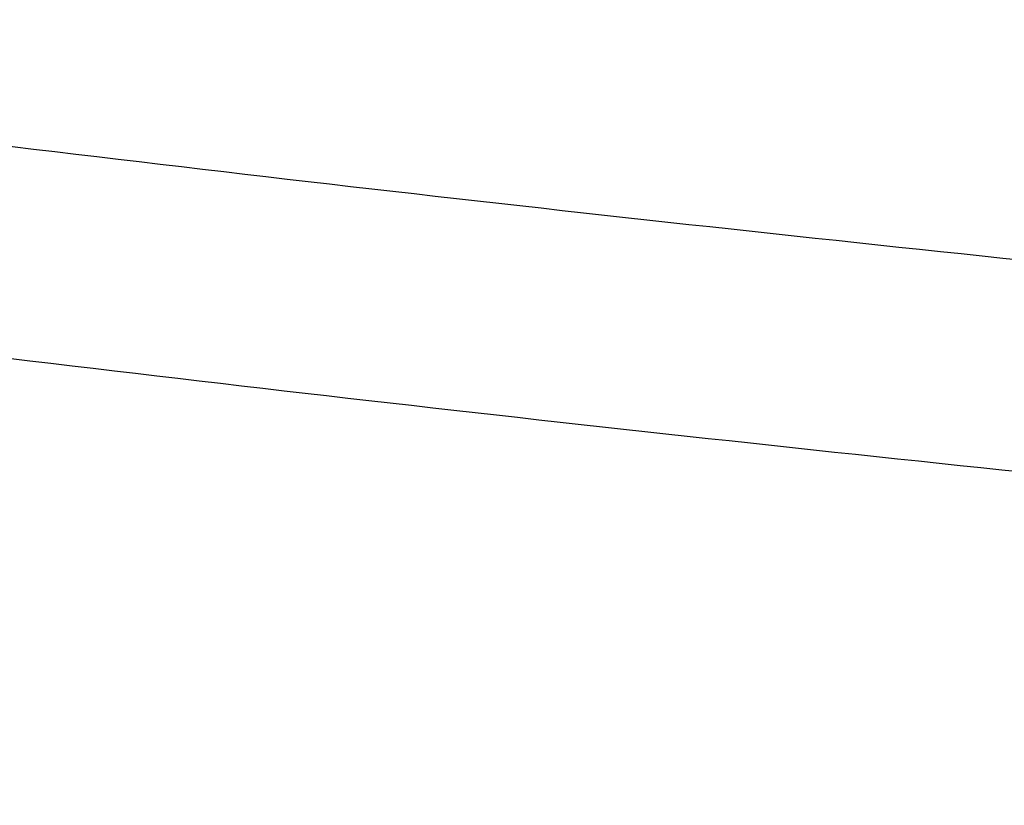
# Model space of a CAD drawing. Header units: millimetres. Extents: x -135 to 129, y -129 to 129.
# Tile 71 of 256: x -12.38 to -10.74, y -103.69 to -102.39. Entities that reach past the tile are written whole.
import ezdxf

# ---------------------------------------------------------------- set-up
doc = ezdxf.new("R2010")
doc.units = ezdxf.units.MM
doc.layers.add('Default', color=7, linetype='Continuous')

msp = doc.modelspace()

# ---------------------------------------------------------------- linework, layer by layer
at = {"layer": 'Default'}
for points in [[(-103.6916, 0, 142.7167), (-103.6916, -3.0928, 142.7167), (-103.4118, -9.3825, 142.7167), (-102.1035, -18.9432, 142.7167), (-99.834, -28.617, 142.7167), (-96.5568, -38.2639, 142.7167), (-92.2521, -47.7306, 142.7167), (-86.9311, -56.8562, 142.7167), (-80.6385, -65.4803, 142.7167), (-73.4522, -73.4522, 142.7167), (-65.4803, -80.6385, 142.7167), (-56.8562, -86.9311, 142.7167), (-47.7306, -92.2521, 142.7167), (-38.2639, -96.5568, 142.7167), (-28.617, -99.834, 142.7167), (-18.9432, -102.1035, 142.7167), (-9.3825, -103.4118, 142.7167), (-3.0928, -103.6916, 142.7167), (0, -103.6916, 142.7167), (3.0928, -103.6916, 142.7167), (9.3825, -103.4118, 142.7167), (18.9432, -102.1035, 142.7167), (28.617, -99.834, 142.7167), (38.2639, -96.5568, 142.7167), (47.7306, -92.2521, 142.7167), (56.8562, -86.9311, 142.7167), (65.4803, -80.6385, 142.7167), (73.4522, -73.4522, 142.7167), (80.6385, -65.4803, 142.7167), (86.9311, -56.8562, 142.7167), (92.2521, -47.7306, 142.7167), (96.5568, -38.2639, 142.7167), (99.834, -28.617, 142.7167), (102.1035, -18.9432, 142.7167), (103.4118, -9.3825, 142.7167), (103.6916, -3.0928, 142.7167), (103.6916, 0, 142.7167)], [(-103.3414, 0, 58.6489), (-103.3414, -3.0823, 58.6489), (-103.0625, -9.3508, 58.6489), (-101.7587, -18.8793, 58.6489), (-99.4969, -28.5203, 58.6489), (-96.2307, -38.1347, 58.6489), (-91.9405, -47.5694, 58.6489), (-86.6375, -56.6641, 58.6489), (-80.3662, -65.2592, 58.6489), (-73.2041, -73.2041, 58.6489), (-65.2592, -80.3662, 58.6489), (-56.6641, -86.6375, 58.6489), (-47.5694, -91.9405, 58.6489), (-38.1347, -96.2307, 58.6489), (-28.5203, -99.4969, 58.6489), (-18.8793, -101.7587, 58.6489), (-9.3508, -103.0625, 58.6489), (-3.0823, -103.3414, 58.6489), (0, -103.3414, 58.6489), (3.0823, -103.3414, 58.6489), (9.3508, -103.0625, 58.6489), (18.8793, -101.7587, 58.6489), (28.5203, -99.4969, 58.6489), (38.1347, -96.2307, 58.6489), (47.5694, -91.9405, 58.6489), (56.6641, -86.6375, 58.6489), (65.2592, -80.3662, 58.6489), (73.2041, -73.2041, 58.6489), (80.3662, -65.2592, 58.6489), (86.6375, -56.6641, 58.6489), (91.9405, -47.5694, 58.6489), (96.2307, -38.1347, 58.6489), (99.4969, -28.5203, 58.6489), (101.7587, -18.8793, 58.6489), (103.0625, -9.3508, 58.6489), (103.3414, -3.0823, 58.6489), (103.3414, 0, 58.6489)]]:
    msp.add_rational_spline(points, [1, 0.987796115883, 0.964913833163, 0.935166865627, 0.909996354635, 0.889402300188, 0.873384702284, 0.861943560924, 0.855078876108, 0.852790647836, 0.855078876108, 0.861943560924, 0.873384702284, 0.889402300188, 0.909996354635, 0.935166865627, 0.964913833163, 0.987796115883, 1, 0.987796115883, 0.964913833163, 0.935166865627, 0.909996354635, 0.889402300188, 0.873384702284, 0.861943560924, 0.855078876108, 0.852790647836, 0.855078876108, 0.861943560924, 0.873384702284, 0.889402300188, 0.909996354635, 0.935166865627, 0.964913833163, 0.987796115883, 1], degree=3, knots=[0, 0, 0, 0, 12.664951, 25.329902, 37.994853, 50.659805, 63.324756, 75.989707, 88.654658, 101.319609, 113.98456, 126.649511, 139.314462, 151.979414, 164.644365, 177.309316, 189.974267, 202.639218, 202.639218, 202.639218, 215.304169, 227.96912, 240.634072, 253.299023, 265.963974, 278.628925, 291.293876, 303.958827, 316.623778, 329.28873, 341.953681, 354.618632, 367.283583, 379.948534, 392.613485, 405.278436, 405.278436, 405.278436, 405.278436], dxfattribs=at)

doc.saveas('drawing.dxf')
